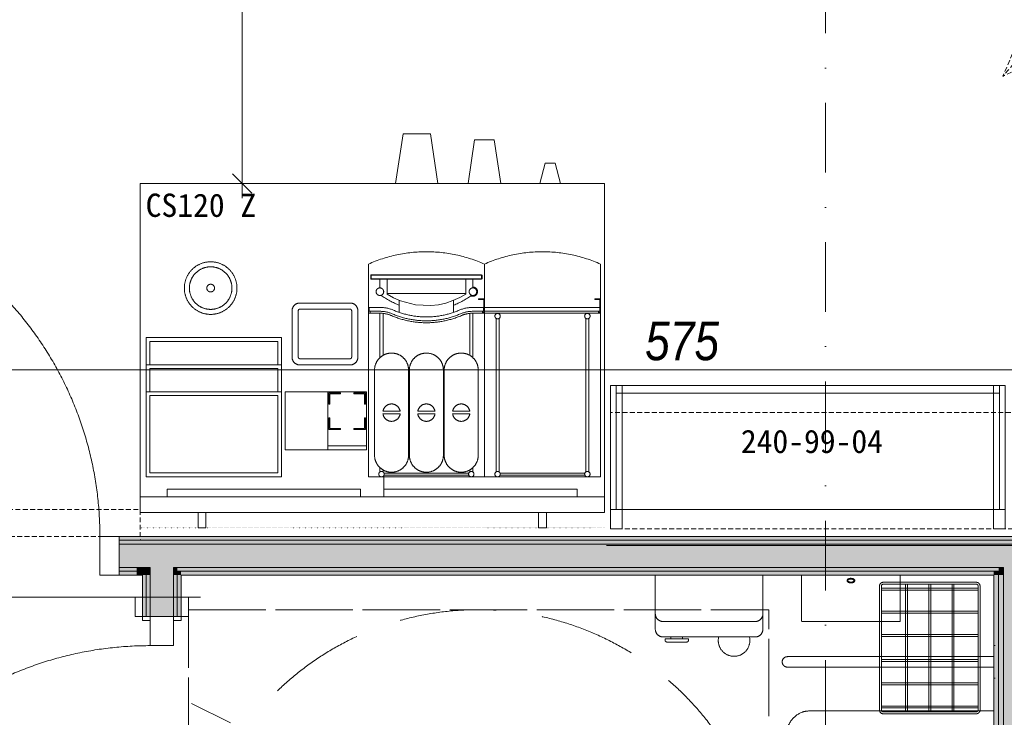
# Model space of a CAD drawing. Header units: millimetres. Extents: x -19278 to 18011, y -32369 to 41467.
# Tile 8 of 64: x -12574 to -10029, y 5093 to 6896. Entities that reach past the tile are written whole.
import ezdxf
from ezdxf.xclip import XClip

# ---------------------------------------------------------------- set-up
doc = ezdxf.new("R2010")
doc.units = ezdxf.units.MM
doc.header["$MEASUREMENT"] = 0
doc.header["$XCLIPFRAME"] = 0
for name, pattern in [('ACAD_ISO07W100', [3, 0, -3]), ('DASHED', [19.05, 12.7, -6.35]), ('Krawędzie ukryte dłuższe', [225, 200, -25]), ('Kropki i Kreski', [360, 180, -90, 0, -90]), ('Przerywana', [370, 250, -120])]:
    doc.linetypes.add(name, pattern=pattern)
doc.layers.add('2D - Rysunki i Obrazki', color=7, linetype='Continuous')
doc.layers.add('PT.A.01_1_Ściany wewnętrzne', color=7, linetype='Continuous')
for name, color, linetype, lineweight, true_color in [('PT.A.01_1_! pow os niepelnosprawnej_Nr_pióra__161_Nr_pióra__14', 7, 'Continuous', 18, 0x6a6a6a), ('PT.A.01_1_0_Nr_pióra__70_Nr_pióra__3', 7, 'Continuous', 18, 0x00bfbf), ('PT.A.01_1_Drzwi ArchiCAD_Nr_pióra__23_Nr_pióra__24', 7, 'Continuous', 18, 0xff6600), ('PT.A.01_1_Drzwi ArchiCAD_Nr_pióra__3_Nr_pióra__24', 7, 'Continuous', 18, 0xff6600), ('PT.A.01_1_Wnętrze - umeblowanie_Nr_pióra__146_Nr_pióra__6', 7, 'Continuous', 18, 0x5eaeff), ('PT.A.01_1_Wnętrze - umeblowanie_Nr_pióra__162_Nr_pióra__16', 7, 'Continuous', 18, 0xaaaaaa), ('PT.A.01_1_Wnętrze - umeblowanie_Nr_pióra__205_Nr_pióra__2', 7, 'Continuous', 18, 0xe8e8e8)]:
    doc.layers.add(name, color=color, linetype=linetype, lineweight=lineweight, true_color=true_color)
for name, color, linetype, lineweight in [('PT.A.01_1_Drzwi ArchiCAD_Nr_pióra__1_Nr_pióra__7', 7, 'Continuous', 18), ('PT.A.01_1_Drzwi ArchiCAD_Nr_pióra__41_Nr_pióra__7', 7, 'Continuous', 18), ('PT.A.01_1_MEBLE PKN_Nr_pióra__7_Nr_pióra__7', 7, 'Continuous', 18), ('PT.A.01_1_Osie_Nr_pióra__101_Nr_pióra__252', 252, 'Continuous', 18), ('PT.A.01_1_Strefy_Nr_pióra__101_Nr_pióra__252', 252, 'Continuous', 18), ('PT.A.01_1_Strefy_Nr_pióra__6_Nr_pióra__5', 5, 'Continuous', 18), ('PT.A.01_1_Wnętrze - umeblowanie_Nr_pióra__101_Nr_pióra__252', 252, 'Continuous', 18), ('PT.A.01_1_Wnętrze - umeblowanie_Nr_pióra__1_Nr_pióra__7', 7, 'Continuous', 18), ('PT.A.01_1_Wnętrze - umeblowanie_Nr_pióra__6_Nr_pióra__5', 5, 'Continuous', 18), ('PT.A.01_1_Wymiarowanie_Nr_pióra__40_Nr_pióra__7', 7, 'Continuous', 18), ('PT.A.01_1_Ściany wewnętrzne_Nr_pióra__1_Nr_pióra__7', 7, 'Continuous', 18), ('PT.A.01_1_Ściany wewnętrzne_Nr_pióra__41_Nr_pióra__7', 7, 'Continuous', 18)]:
    doc.layers.add(name, color=color, linetype=linetype, lineweight=lineweight)
doc.styles.add('GENERATED_STYLE_1', font='txt')
doc.styles.add('GENERATED_STYLE_6', font='txt')
doc.linetypes.add('Zygzak MAŁY', pattern='A,0,[1,PT.A.011.Shx,S=0.873016,R=0,X=0,Y=-2.75e-05],-110,0', length=110)

# ---------------------------------------------------------------- blocks, each defined once
blk = doc.blocks.new('Rysunek_1_1', base_point=(2114.4, 3072.6))
at = {"layer": 'PT.A.01_1_Ściany wewnętrzne', "linetype": 'Continuous', "lineweight": 0, "true_color": 0xffffff}
for points in [[(-12316.4, 5550.5), (-12271.4, 5550.5), (-12271.4, 5560.5), (-12316.4, 5560.5)], [(-12316.4, 5540.5), (-12271.4, 5540.5), (-12271.4, 5550.5), (-12316.4, 5550.5)], [(-7998.9, 5560.5), (-12271.4, 5560.5), (-12271.4, 5550.5), (-8008.4, 5550.5), (-7998.9, 5554.8)], [(-8011.4, 5550.5), (-12271.4, 5550.5), (-12271.4, 5540.5), (-8030.4, 5540.5), (-8011.4, 5549.2)], [(-12316.4, 5480.5), (-12271.4, 5480.5), (-12271.4, 5540.5), (-12316.4, 5540.5)], [(-12236.4, 5540.5), (-12271.4, 5540.5), (-12271.4, 5480.5), (-12236.4, 5480.5)], [(-12176.4, 5540.5), (-12236.4, 5540.5), (-12236.4, 5480.5), (-12176.4, 5480.5)], [(-10031.4, 5540.5), (-12176.4, 5540.5), (-12176.4, 5480.5), (-10031.4, 5480.5)], [(-9881.4, 5540.5), (-10031.4, 5540.5), (-10031.4, 5480.5), (-9881.4, 5480.5)], [(-12316.4, 5470.5), (-12271.4, 5470.5), (-12271.4, 5480.5), (-12316.4, 5480.5)], [(-12246.4, 5480.5), (-12271.4, 5480.5), (-12271.4, 5470.5), (-12246.4, 5470.5)], [(-12236.4, 5480.5), (-12246.4, 5480.5), (-12246.4, 5470.5), (-12236.4, 5470.5)], [(-12176.4, 5480.5), (-12236.4, 5480.5), (-12236.4, 5470.5), (-12176.4, 5470.5)], [(-12166.4, 5480.5), (-12176.4, 5480.5), (-12176.4, 5470.5), (-12166.4, 5470.5)], [(-10043.9, 5480.5), (-12166.4, 5480.5), (-12166.4, 5470.5), (-10043.9, 5470.5)], [(-10031.4, 5480.5), (-10043.9, 5480.5), (-10043.9, 5470.5), (-10031.4, 5470.5)], [(-9881.4, 5480.5), (-10031.4, 5480.5), (-10031.4, 5470.5), (-9881.4, 5470.5)], [(-12316.4, 5470.5), (-12316.4, 5460.5), (-12271.4, 5460.5), (-12271.4, 5470.5)], [(-12256.4, 5470.5), (-12271.4, 5470.5), (-12271.4, 5460.5), (-12256.4, 5460.5)], [(-12246.4, 5470.5), (-12256.4, 5470.5), (-12256.4, 5460.5), (-12246.4, 5460.5)], [(-12256.4, 5460.5), (-12256.4, 5353.1), (-12246.4, 5353.1), (-12246.4, 5460.5)], [(-12236.4, 5470.5), (-12246.4, 5470.5), (-12246.4, 5460.5), (-12236.4, 5460.5)], [(-12246.4, 5353.1), (-12236.4, 5353.1), (-12236.4, 5460.5), (-12246.4, 5460.5)], [(-12176.4, 5470.5), (-12236.4, 5470.5), (-12236.4, 5460.5), (-12176.4, 5460.5)], [(-12236.4, 5353.1), (-12176.4, 5353.1), (-12176.4, 5460.5), (-12236.4, 5460.5)], [(-12166.4, 5470.5), (-12176.4, 5470.5), (-12176.4, 5460.5), (-12166.4, 5460.5)], [(-12176.4, 5460.5), (-12176.4, 5353.1), (-12166.4, 5353.1), (-12166.4, 5460.5)], [(-12156.4, 5470.5), (-12166.4, 5470.5), (-12166.4, 5460.5), (-12156.4, 5460.5)], [(-12166.4, 5353.1), (-12156.4, 5353.1), (-12156.4, 5460.5), (-12166.4, 5460.5)], [(-10056.4, 5470.5), (-12156.4, 5470.5), (-12156.4, 5460.5), (-10056.4, 5460.5)], [(-10043.9, 5470.5), (-10056.4, 5470.5), (-10056.4, 5460.5), (-10043.9, 5460.5)], [(-10056.4, 5460.5), (-10056.4, 3029.5), (-10043.9, 3029.5), (-10043.9, 5460.5)], [(-10031.4, 5470.5), (-10043.9, 5470.5), (-10043.9, 5460.5), (-10031.4, 5460.5)], [(-10043.9, 5460.5), (-10043.9, 3029.5), (-10031.4, 3029.5), (-10031.4, 5460.5)], [(-9881.4, 5470.5), (-10031.4, 5470.5), (-10031.4, 5460.5), (-9881.4, 5460.5)], [(-9881.4, 3029.5), (-9881.4, 5460.5), (-10031.4, 5460.5), (-10031.4, 3029.5)]]:
    blk.add_hatch(color=7, dxfattribs=at).paths.add_polyline_path(points)
at = {"layer": 'PT.A.01_1_! pow os niepelnosprawnej_Nr_pióra__161_Nr_pióra__14', "linetype": 'Krawędzie ukryte dłuższe', "flags": 128}
blk.add_lwpolyline([(-12137.4, 5371.1), (-10637.4, 5371.1), (-10637.4, 3871.1), (-12137.4, 3871.1)], close=True, dxfattribs=at)
at = {"layer": 'PT.A.01_1_! pow os niepelnosprawnej_Nr_pióra__161_Nr_pióra__14', "linetype": 'Przerywana'}
blk.add_circle((-11387.4, 4621.1), 750, dxfattribs=at)
at = {"layer": 'PT.A.01_1_0_Nr_pióra__70_Nr_pióra__3', "linetype": 'Continuous'}
for p, q in [((-12156.4, 5403.1), (-12656.4, 5403.1)), ((-12106.4, 5403.1), (-12156.4, 5403.1))]:
    blk.add_line(p, q, dxfattribs=at)
at = {"layer": 'PT.A.01_1_Drzwi ArchiCAD_Nr_pióra__1_Nr_pióra__7', "linetype": 'Continuous'}
for p, q in [((-12316.4, 5560.5), (-12316.4, 5550.5)), ((-12316.4, 5550.5), (-12316.4, 5540.5)), ((-12316.4, 5480.5), (-12316.4, 5470.5)), ((-12316.4, 5470.5), (-12316.4, 5460.5)), ((-12256.4, 5353.1), (-12256.4, 5403.1)), ((-12156.4, 5353.1), (-12156.4, 5403.1)), ((-12256.4, 5353.1), (-12246.4, 5353.1)), ((-12246.4, 5353.1), (-12236.4, 5353.1)), ((-12176.4, 5353.1), (-12166.4, 5353.1)), ((-12166.4, 5353.1), (-12156.4, 5353.1))]:
    blk.add_line(p, q, dxfattribs=at)
at = {"layer": 'PT.A.01_1_Drzwi ArchiCAD_Nr_pióra__23_Nr_pióra__24', "linetype": 'Continuous'}
for p, q in [((-12366.4, 5460.5), (-12366.4, 5560.5)), ((-12366.4, 5560.5), (-12316.4, 5560.5)), ((-12316.4, 5560.5), (-12316.4, 5460.5)), ((-12316.4, 5460.5), (-12366.4, 5460.5)), ((-12236.4, 5278.1), (-12236.4, 5353.1)), ((-12236.4, 5353.1), (-12176.4, 5353.1)), ((-12176.4, 5353.1), (-12176.4, 5278.1)), ((-12176.4, 5278.1), (-12236.4, 5278.1))]:
    blk.add_line(p, q, dxfattribs=at)
at = {"layer": 'PT.A.01_1_Drzwi ArchiCAD_Nr_pióra__3_Nr_pióra__24', "linetype": 'Continuous'}
for p, q in [((-12256.4, 5403.1), (-12275.4, 5403.1)), ((-12275.4, 5403.1), (-12275.4, 5353.1)), ((-12256.4, 5353.1), (-12256.4, 5403.1)), ((-12137.4, 5403.1), (-12156.4, 5403.1)), ((-12156.4, 5403.1), (-12156.4, 5353.1)), ((-12137.4, 5353.1), (-12137.4, 5403.1)), ((-12275.4, 5353.1), (-12256.4, 5353.1)), ((-12236.4, 5353.1), (-12256.4, 5353.1)), ((-12256.4, 5353.1), (-12256.4, 5343.1)), ((-12236.4, 5343.1), (-12236.4, 5353.1)), ((-12156.4, 5353.1), (-12176.4, 5353.1)), ((-12176.4, 5353.1), (-12176.4, 5343.1)), ((-12156.4, 5343.1), (-12156.4, 5353.1)), ((-12156.4, 5353.1), (-12137.4, 5353.1)), ((-12256.4, 5343.1), (-12236.4, 5343.1)), ((-12176.4, 5343.1), (-12156.4, 5343.1))]:
    blk.add_line(p, q, dxfattribs=at)
for centre, start, end in [((-13266.4, 5560.5), 0, 90), ((-12236.4, 4378.1), 90, 180)]:
    blk.add_arc(centre, 900, start, end, dxfattribs=at)
at = {"layer": 'PT.A.01_1_Drzwi ArchiCAD_Nr_pióra__41_Nr_pióra__7', "linetype": 'Continuous'}
for p, q in [((-12316.4, 5540.5), (-12316.4, 5480.5)), ((-12236.4, 5353.1), (-12176.4, 5353.1))]:
    blk.add_line(p, q, dxfattribs=at)
at = {"layer": 'PT.A.01_1_Osie_Nr_pióra__101_Nr_pióra__252', "linetype": 'Kropki i Kreski'}
blk.add_line((-10491.4, 379.6), (-10491.4, 13044.6), dxfattribs=at)
at = {"layer": 'PT.A.01_1_Strefy_Nr_pióra__101_Nr_pióra__252', "linetype": 'Continuous', "flags": 128}
blk.add_lwpolyline([(-10860.5, 5295.5), (-10890.5, 5295.5), (-10890.5, 5300.5), (-10860.5, 5300.5)], close=True, dxfattribs=at)
at = {"layer": 'PT.A.01_1_Strefy_Nr_pióra__6_Nr_pióra__5', "linetype": 'Continuous'}
for p, q in [((-10056.4, 5278.4), (-10053, 5278.4)), ((-10056.4, 5278.4), (-10056.4, 5193.9)), ((-10056.4, 5249.7), (-10589.6, 5249.7)), ((-10056.4, 5222.6), (-10589.6, 5222.6)), ((-10056.4, 5193.9), (-10053, 5193.9))]:
    blk.add_line(p, q, dxfattribs=at)
blk.add_arc((-10589.6, 5236.1), 13.5, 90, 270, dxfattribs=at)
at = {"layer": 'PT.A.01_1_Wnętrze - umeblowanie_Nr_pióra__101_Nr_pióra__252', "linetype": 'ACAD_ISO07W100'}
blk.add_line((-11062.6, 5582.5), (-12262.6, 5582.5), dxfattribs=at)
blk.add_line((-11062.6, 5582.5), (-12262.6, 5582.5), dxfattribs=at)
at = {"layer": 'PT.A.01_1_Wnętrze - umeblowanie_Nr_pióra__101_Nr_pióra__252', "linetype": 'Continuous'}
for p, q in [((-12261.4, 5582.5), (-12261.9, 5582.5)), ((-12261.4, 5582.5), (-12261.9, 5582.5)), ((-12261.4, 5552.5), (-12261.9, 5552.5)), ((-12261.4, 5552.5), (-12261.9, 5552.5)), ((-10931, 5460.5), (-10931, 5320.5)), ((-10653, 5460.5), (-10653, 5320.5)), ((-10673, 5340.5), (-10911, 5340.5)), ((-10911, 5300.5), (-10673, 5300.5))]:
    blk.add_line(p, q, dxfattribs=at)
at = {"layer": 'PT.A.01_1_Wnętrze - umeblowanie_Nr_pióra__101_Nr_pióra__252', "linetype": 'DASHED', "flags": 128}
blk.add_lwpolyline([(-9992.8, 6844.1), (-10032.9, 6750), (-9941, 6795)], dxfattribs=at)
at = {"layer": 'PT.A.01_1_Wnętrze - umeblowanie_Nr_pióra__101_Nr_pióra__252', "linetype": 'Continuous', "flags": 128}
for points in [[(-10298, 5460.5), (-10553, 5460.5), (-10553, 5342.5, 0.414214), (-10551, 5340.5), (-10300, 5340.5, 0.414214), (-10298, 5342.5)], [(-10091.8, 5111.9), (-10091.8, 5431.9, 0.414214), (-10101.8, 5441.9), (-10341.8, 5441.9, 0.414214), (-10351.8, 5431.9), (-10351.8, 5111.9, 0.414214), (-10341.8, 5101.9), (-10101.8, 5101.9, 0.414214)], [(-10096.8, 5111.9), (-10096.8, 5431.9, 0.414214), (-10101.8, 5436.9), (-10341.8, 5436.9, 0.414214), (-10346.8, 5431.9), (-10346.8, 5111.9, 0.414214), (-10341.8, 5106.9), (-10101.8, 5106.9, 0.414214)]]:
    blk.add_lwpolyline(points, format="xyb", close=True, dxfattribs=at)
for points in [[(-10430.7, 5443.3), (-10431, 5443.4), (-10431.3, 5443.5), (-10431.5, 5443.7), (-10431.8, 5443.8), (-10432, 5444), (-10432.2, 5444.2), (-10432.4, 5444.3), (-10432.6, 5444.5), (-10432.7, 5444.7), (-10432.9, 5444.8), (-10433, 5445), (-10433.1, 5445.1), (-10433.2, 5445.3), (-10433.3, 5445.4), (-10433.4, 5445.6), (-10433.4, 5445.7), (-10433.4, 5445.8), (-10433.5, 5446), (-10433.5, 5446.1), (-10433.5, 5446.2), (-10433.5, 5446.3), (-10433.5, 5446.5), (-10433.4, 5446.6), (-10433.4, 5446.7), (-10433.4, 5446.9), (-10433.3, 5447), (-10433.2, 5447.1), (-10433.1, 5447.3), (-10433, 5447.5), (-10432.9, 5447.6), (-10432.7, 5447.8), (-10432.6, 5447.9), (-10432.4, 5448.1), (-10432.2, 5448.3), (-10432, 5448.4), (-10431.8, 5448.6), (-10431.5, 5448.7), (-10431.3, 5448.9), (-10431, 5449), (-10430.7, 5449.2)], [(-10430.7, 5449.2), (-10430.4, 5449.3), (-10430, 5449.4), (-10429.7, 5449.6), (-10429.4, 5449.7), (-10429, 5449.8), (-10428.6, 5449.9), (-10428.3, 5449.9), (-10427.9, 5450), (-10427.5, 5450.1), (-10427.1, 5450.1), (-10426.7, 5450.2), (-10426.3, 5450.2), (-10425.9, 5450.2), (-10425.5, 5450.2), (-10425.1, 5450.2), (-10424.7, 5450.2), (-10424.3, 5450.2), (-10423.9, 5450.1), (-10423.5, 5450.1), (-10423.1, 5450), (-10422.7, 5449.9), (-10422.3, 5449.9), (-10422, 5449.8), (-10421.6, 5449.7), (-10421.2, 5449.6), (-10420.9, 5449.4), (-10420.6, 5449.3), (-10420.3, 5449.2)], [(-10420.3, 5449.2), (-10420, 5449), (-10419.7, 5448.9), (-10419.4, 5448.7), (-10419.2, 5448.6), (-10419, 5448.4), (-10418.7, 5448.3), (-10418.5, 5448.1), (-10418.4, 5447.9), (-10418.2, 5447.8), (-10418.1, 5447.6), (-10417.9, 5447.5), (-10417.8, 5447.3), (-10417.7, 5447.1), (-10417.7, 5447), (-10417.6, 5446.9), (-10417.6, 5446.7), (-10417.5, 5446.6), (-10417.5, 5446.5), (-10417.5, 5446.3), (-10417.5, 5446.2)], [(-10417.5, 5446.2), (-10417.5, 5446.1), (-10417.5, 5446), (-10417.5, 5445.8), (-10417.6, 5445.7), (-10417.6, 5445.6), (-10417.7, 5445.4), (-10417.7, 5445.3), (-10417.8, 5445.1), (-10417.9, 5445), (-10418.1, 5444.8), (-10418.2, 5444.7), (-10418.4, 5444.5), (-10418.5, 5444.3), (-10418.7, 5444.2), (-10419, 5444), (-10419.2, 5443.8), (-10419.4, 5443.7), (-10419.7, 5443.5), (-10420, 5443.4), (-10420.3, 5443.3)], [(-10420.3, 5443.3), (-10420.6, 5443.1), (-10420.9, 5443), (-10421.2, 5442.9), (-10421.6, 5442.8), (-10422, 5442.7), (-10422.3, 5442.6), (-10422.7, 5442.5), (-10423.1, 5442.4), (-10423.5, 5442.4), (-10423.9, 5442.3), (-10424.3, 5442.3), (-10424.7, 5442.2), (-10425.1, 5442.2), (-10425.5, 5442.2), (-10425.9, 5442.2), (-10426.3, 5442.2), (-10426.7, 5442.3), (-10427.1, 5442.3), (-10427.5, 5442.4), (-10427.9, 5442.4), (-10428.3, 5442.5), (-10428.6, 5442.6), (-10429, 5442.7), (-10429.4, 5442.8), (-10429.7, 5442.9), (-10430, 5443), (-10430.4, 5443.1), (-10430.7, 5443.3)]]:
    blk.add_lwpolyline(points, dxfattribs=at)
for points in [[(-10096.8, 5426.9), (-10096.8, 5421.9), (-10346.8, 5421.9), (-10346.8, 5426.9)], [(-10279.3, 5106.9), (-10279.3, 5436.9), (-10284.3, 5436.9), (-10284.3, 5106.9)], [(-10219.3, 5106.9), (-10219.3, 5436.9), (-10224.3, 5436.9), (-10224.3, 5106.9)], [(-10159.3, 5106.9), (-10159.3, 5436.9), (-10164.3, 5436.9), (-10164.3, 5106.9)], [(-10096.8, 5366.9), (-10096.8, 5361.9), (-10346.8, 5361.9), (-10346.8, 5366.9)], [(-10096.8, 5306.9), (-10096.8, 5301.9), (-10346.8, 5301.9), (-10346.8, 5306.9)], [(-10096.8, 5236.9), (-10096.8, 5241.9), (-10346.8, 5241.9), (-10346.8, 5236.9)], [(-10096.8, 5176.9), (-10096.8, 5181.9), (-10346.8, 5181.9), (-10346.8, 5176.9)], [(-10096.8, 5116.9), (-10096.8, 5121.9), (-10346.8, 5121.9), (-10346.8, 5116.9)]]:
    blk.add_lwpolyline(points, close=True, dxfattribs=at)
for points in [[(-10875.5, 5295.5), (-10905.5, 5295.5), (-10905.5, 5291.5, 0.414214), (-10901.5, 5287.5), (-10875.5, 5287.5)], [(-10875.5, 5295.5), (-10845.5, 5295.5), (-10845.5, 5291.5, -0.414214), (-10849.5, 5287.5), (-10875.5, 5287.5)]]:
    blk.add_lwpolyline(points, format="xyb", dxfattribs=at)
at = {"layer": 'PT.A.01_1_Wnętrze - umeblowanie_Nr_pióra__101_Nr_pióra__252', "linetype": 'DASHED'}
blk.add_arc((-9352.9, 6175.8), 890, 40.1759, 139.8241, dxfattribs=at)
at = {"layer": 'PT.A.01_1_Wnętrze - umeblowanie_Nr_pióra__101_Nr_pióra__252', "linetype": 'Continuous'}
for centre, radius, start, end in [((-10911, 5360.5), 20, 180, 270), ((-10673, 5360.5), 20, 270, 360), ((-10911, 5320.5), 20, 180, 270), ((-10673, 5320.5), 20, 270, 360), ((-10727.5, 5291.3), 40.8, 166.9264, 13.0736)]:
    blk.add_arc(centre, radius, start, end, dxfattribs=at)
blk.add_ellipse((-10425.5, 5446.2), major_axis=(10, 0), ratio=0.6, dxfattribs=at)
at = {"layer": 'PT.A.01_1_Wnętrze - umeblowanie_Nr_pióra__146_Nr_pióra__6', "linetype": 'Continuous'}
for p, q in [((-11653.4, 6472.5), (-11517.4, 6472.5)), ((-11585.4, 6472.5), (-11585.9, 6472.5)), ((-11585.4, 6472.5), (-11585.9, 6472.5)), ((-11369.6, 6472.5), (-11370.1, 6472.5)), ((-11369.6, 6472.5), (-11370.1, 6472.5)), ((-11672.6, 6137.5), (-11672.6, 6264.5)), ((-11372.6, 6264.5), (-11372.6, 6137.5)), ((-11372.6, 6137.5), (-11372.6, 6264.5)), ((-11372.6, 6264.5), (-11372.6, 6137.5)), ((-11072.6, 6264.5), (-11072.6, 6137.5)), ((-11072.6, 6264.5), (-11072.6, 6137.5)), ((-11062.6, 6279.4), (-11063.1, 6279.4)), ((-11062.6, 6279.4), (-11063.1, 6279.4)), ((-11666.6, 6235.7), (-11665.1, 6237.2)), ((-11666.6, 6235.7), (-11665.1, 6237.2)), ((-11665.1, 6235.7), (-11666.6, 6235.7)), ((-11666.6, 6235.7), (-11666.6, 6226.7)), ((-11665.1, 6235.7), (-11666.6, 6235.7)), ((-11665.1, 6237.2), (-11665.1, 6235.7)), ((-11380.1, 6237.2), (-11665.1, 6237.2)), ((-11665.1, 6237.2), (-11665.1, 6235.7)), ((-11665.1, 6235.7), (-11380.1, 6235.7)), ((-11665.1, 6226.7), (-11665.1, 6235.7)), ((-11665.1, 6235.7), (-11380.1, 6235.7)), ((-11665.1, 6226.7), (-11665.1, 6235.7)), ((-11380.1, 6235.7), (-11380.1, 6237.2)), ((-11380.1, 6237.2), (-11378.6, 6235.7)), ((-11380.1, 6235.7), (-11380.1, 6237.2)), ((-11380.1, 6237.2), (-11378.6, 6235.7)), ((-11378.6, 6235.7), (-11380.1, 6235.7)), ((-11380.1, 6235.7), (-11380.1, 6226.7)), ((-11378.6, 6235.7), (-11380.1, 6235.7)), ((-11380.1, 6235.7), (-11380.1, 6226.7)), ((-11378.6, 6226.7), (-11378.6, 6235.7)), ((-11666.6, 6226.7), (-11665.1, 6226.7)), ((-11665.1, 6225.2), (-11666.6, 6226.7)), ((-11666.6, 6226.7), (-11665.1, 6226.7)), ((-11665.1, 6225.2), (-11666.6, 6226.7)), ((-11665.1, 6226.7), (-11665.1, 6225.2)), ((-11380.1, 6226.7), (-11665.1, 6226.7)), ((-11665.1, 6226.7), (-11665.1, 6225.2)), ((-11380.1, 6226.7), (-11665.1, 6226.7)), ((-11665.1, 6225.2), (-11380.1, 6225.2)), ((-11642.6, 6203), (-11642.6, 6225.2)), ((-11624, 6188.2), (-11624, 6225.2)), ((-11421.1, 6225.2), (-11421.1, 6188.2)), ((-11421.1, 6225.2), (-11421.1, 6188.2)), ((-11402.6, 6225.2), (-11402.6, 6203)), ((-11380.1, 6226.7), (-11378.6, 6226.7)), ((-11380.1, 6225.2), (-11380.1, 6226.7)), ((-11378.6, 6226.7), (-11380.1, 6225.2)), ((-11380.1, 6226.7), (-11378.6, 6226.7)), ((-11380.1, 6225.2), (-11380.1, 6226.7)), ((-11378.6, 6226.7), (-11380.1, 6225.2)), ((-11421.1, 6188.2), (-11624, 6188.2)), ((-11624, 6188.2), (-11624, 6187.1)), ((-11624, 6188.2), (-11624, 6187.1)), ((-11421.1, 6187.1), (-11421.1, 6188.2)), ((-11421.1, 6187.1), (-11421.1, 6188.2)), ((-11592.6, 6139.6), (-11592.6, 6170.7)), ((-11452.6, 6170.7), (-11452.6, 6139.6)), ((-11383.1, 6174.5), (-11387.7, 6174.5)), ((-11387.7, 6174.5), (-11387.7, 6173)), ((-11383.1, 6174.5), (-11387.7, 6174.5)), ((-11387.7, 6174.5), (-11387.7, 6173)), ((-11387.7, 6173), (-11383.1, 6173)), ((-11387.7, 6173), (-11383.1, 6173)), ((-11383.1, 6174.5), (-11383.1, 6173)), ((-11383.1, 6174.5), (-11381.3, 6174.5)), ((-11383.1, 6174.5), (-11383.1, 6173)), ((-11383.1, 6174.5), (-11381.3, 6174.5)), ((-11381.3, 6173), (-11383.1, 6173)), ((-11381.3, 6173), (-11383.1, 6173)), ((-11381.3, 6173), (-11381.3, 6174.5)), ((-11381.3, 6174.5), (-11375.7, 6174.5)), ((-11381.3, 6173), (-11381.3, 6174.5)), ((-11381.3, 6174.5), (-11375.7, 6174.5)), ((-11375.7, 6173), (-11381.3, 6173)), ((-11375.7, 6173), (-11381.3, 6173)), ((-11374.2, 6140.5), (-11374.2, 6171.5)), ((-11374.2, 6140.5), (-11374.2, 6171.5)), ((-11372.7, 6171.5), (-11372.7, 6140.5)), ((-11372.7, 6171.5), (-11372.7, 6140.5)), ((-11083.1, 6174.5), (-11087.7, 6174.5)), ((-11087.7, 6174.5), (-11087.7, 6173)), ((-11083.1, 6174.5), (-11087.7, 6174.5)), ((-11087.7, 6174.5), (-11087.7, 6173)), ((-11087.7, 6173), (-11083.1, 6173)), ((-11087.7, 6173), (-11083.1, 6173)), ((-11083.1, 6174.5), (-11083.1, 6173)), ((-11083.1, 6174.5), (-11081.3, 6174.5)), ((-11083.1, 6174.5), (-11083.1, 6173)), ((-11083.1, 6174.5), (-11081.3, 6174.5)), ((-11081.3, 6173), (-11083.1, 6173)), ((-11081.3, 6173), (-11083.1, 6173)), ((-11081.3, 6173), (-11081.3, 6174.5)), ((-11081.3, 6174.5), (-11075.7, 6174.5)), ((-11081.3, 6173), (-11081.3, 6174.5)), ((-11081.3, 6174.5), (-11075.7, 6174.5)), ((-11075.7, 6173), (-11081.3, 6173)), ((-11075.7, 6173), (-11081.3, 6173)), ((-11074.2, 6140.5), (-11074.2, 6171.5)), ((-11074.2, 6140.5), (-11074.2, 6171.5)), ((-11072.7, 6171.5), (-11072.7, 6140.5)), ((-11072.7, 6171.5), (-11072.7, 6140.5)), ((-11672.6, 6137.5), (-11642.6, 6137.5)), ((-11672.6, 5714.5), (-11672.6, 6137.5)), ((-11672.6, 6137.5), (-11642.6, 6137.5)), ((-11672.6, 5714.5), (-11672.6, 6137.5)), ((-11670.6, 6152.5), (-11642.6, 6152.5)), ((-11670.6, 6142.5), (-11670.6, 6152.5)), ((-11670.6, 6152.5), (-11642.6, 6152.5)), ((-11670.6, 6142.5), (-11670.6, 6152.5)), ((-11642.6, 6142.5), (-11670.6, 6142.5)), ((-11642.6, 6142.5), (-11670.6, 6142.5)), ((-11667.6, 6137.5), (-11667.6, 6142.5)), ((-11667.6, 6137.5), (-11667.6, 6142.5)), ((-11642.6, 6022.7), (-11642.6, 6137.5)), ((-11642.6, 6022.7), (-11642.6, 6137.5)), ((-11634.6, 6137.1), (-11634.6, 6028.6)), ((-11634.6, 6137.1), (-11634.6, 6028.6)), ((-11410.6, 6028.6), (-11410.6, 6137.1)), ((-11410.6, 6028.6), (-11410.6, 6137.1)), ((-11402.6, 6152.5), (-11374.6, 6152.5)), ((-11402.6, 6152.5), (-11374.6, 6152.5)), ((-11374.6, 6142.5), (-11402.6, 6142.5)), ((-11374.6, 6142.5), (-11402.6, 6142.5)), ((-11402.6, 6137.5), (-11372.6, 6137.5)), ((-11402.6, 6137.5), (-11402.6, 6022.7)), ((-11402.6, 6137.5), (-11372.6, 6137.5)), ((-11402.6, 6137.5), (-11402.6, 6022.7)), ((-11377.6, 6142.5), (-11377.6, 6137.5)), ((-11377.6, 6142.5), (-11377.6, 6137.5)), ((-11377.6, 6139), (-11375.7, 6139)), ((-11377.6, 6139), (-11375.7, 6139)), ((-11374.6, 6152.5), (-11374.6, 6142.5)), ((-11374.6, 6152.5), (-11374.6, 6142.5)), ((-11372.7, 6137.5), (-11072.6, 6137.5)), ((-11372.7, 6137.5), (-11072.6, 6137.5)), ((-11372.6, 6137.5), (-11372.6, 5714.5)), ((-11372.6, 5714.5), (-11372.6, 6137.5)), ((-11372.6, 6137.5), (-11372.6, 5714.5)), ((-11372.6, 5714.5), (-11372.6, 6137.5)), ((-11077.6, 6142.5), (-11077.6, 6137.5)), ((-11077.6, 6142.5), (-11077.6, 6137.5)), ((-11077.6, 6139), (-11075.7, 6139)), ((-11077.6, 6139), (-11075.7, 6139)), ((-11074.6, 6152.5), (-11074.6, 6142.5)), ((-11074.6, 6152.5), (-11074.6, 6142.5)), ((-11072.6, 6137.5), (-11072.6, 5714.5)), ((-11072.6, 6137.5), (-11072.6, 5714.5)), ((-11342.6, 5727.2), (-11342.6, 6124.3)), ((-11342.6, 5727.2), (-11342.6, 6124.3)), ((-11334.6, 6124.3), (-11334.6, 5727.2)), ((-11334.6, 6124.3), (-11334.6, 5727.2)), ((-11110.6, 5727.2), (-11110.6, 6124.3)), ((-11110.6, 5727.2), (-11110.6, 6124.3)), ((-11102.6, 6124.3), (-11102.6, 5727.2)), ((-11102.6, 6124.3), (-11102.6, 5727.2)), ((-11656.6, 5770.5), (-11656.6, 5990.5)), ((-11656.6, 5770.5), (-11656.6, 5990.5)), ((-11568.6, 5990.5), (-11568.6, 5770.5)), ((-11568.6, 5990.5), (-11568.6, 5770.5)), ((-11566.6, 5770.5), (-11566.6, 5990.5)), ((-11566.6, 5770.5), (-11566.6, 5990.5)), ((-11478.6, 5990.5), (-11478.6, 5770.5)), ((-11478.6, 5990.5), (-11478.6, 5770.5)), ((-11476.6, 5770.5), (-11476.6, 5990.5)), ((-11476.6, 5770.5), (-11476.6, 5990.5)), ((-11388.6, 5990.5), (-11388.6, 5770.5)), ((-11388.6, 5990.5), (-11388.6, 5770.5)), ((-11590.3, 5884), (-11634.8, 5884)), ((-11590.3, 5884), (-11634.8, 5884)), ((-11500.3, 5884), (-11544.8, 5884)), ((-11500.3, 5884), (-11544.8, 5884)), ((-11410.3, 5884), (-11454.8, 5884)), ((-11410.3, 5884), (-11454.8, 5884)), ((-11634.8, 5877), (-11590.3, 5877)), ((-11634.8, 5877), (-11590.3, 5877)), ((-11544.8, 5877), (-11500.3, 5877)), ((-11544.8, 5877), (-11500.3, 5877)), ((-11454.8, 5877), (-11410.3, 5877)), ((-11454.8, 5877), (-11410.3, 5877)), ((-11642.6, 5727.2), (-11642.6, 5738.3)), ((-11642.6, 5727.2), (-11642.6, 5738.3)), ((-11634.6, 5732.4), (-11634.6, 5727.2)), ((-11634.6, 5732.4), (-11634.6, 5727.2)), ((-11410.6, 5727.2), (-11410.6, 5732.4)), ((-11410.6, 5727.2), (-11410.6, 5732.4)), ((-11402.6, 5738.3), (-11402.6, 5727.2)), ((-11402.6, 5738.3), (-11402.6, 5727.2)), ((-11642.6, 5714.5), (-11672.6, 5714.5)), ((-11642.6, 5714.5), (-11672.6, 5714.5)), ((-11642.6, 5714.5), (-11642.6, 5715.7)), ((-11642.6, 5714.5), (-11642.6, 5715.7)), ((-11634.6, 5714.5), (-11642.6, 5714.5)), ((-11634.6, 5714.5), (-11642.6, 5714.5)), ((-11634.6, 5715.7), (-11634.6, 5714.5)), ((-11634.6, 5715.7), (-11634.6, 5714.5)), ((-11410.6, 5714.5), (-11634.6, 5714.5)), ((-11410.6, 5714.5), (-11634.6, 5714.5)), ((-11632.3, 5718.8), (-11632.3, 5665.8)), ((-11632.3, 5718.8), (-11632.3, 5665.8)), ((-11413.1, 5724), (-11632, 5724)), ((-11413.1, 5724), (-11632, 5724)), ((-11632, 5719), (-11413.1, 5719)), ((-11632, 5719), (-11413.1, 5719)), ((-11410.6, 5714.5), (-11410.6, 5715.7)), ((-11410.6, 5714.5), (-11410.6, 5715.7)), ((-11402.6, 5714.5), (-11410.6, 5714.5)), ((-11402.6, 5714.5), (-11410.6, 5714.5)), ((-11402.6, 5715.7), (-11402.6, 5714.5)), ((-11402.6, 5715.7), (-11402.6, 5714.5)), ((-11372.6, 5714.5), (-11402.6, 5714.5)), ((-11372.6, 5714.5), (-11402.6, 5714.5)), ((-11342.6, 5714.5), (-11372.6, 5714.5)), ((-11342.6, 5714.5), (-11372.6, 5714.5)), ((-11342.6, 5714.5), (-11342.6, 5715.7)), ((-11342.6, 5714.5), (-11342.6, 5715.7)), ((-11334.6, 5714.5), (-11342.6, 5714.5)), ((-11334.6, 5714.5), (-11342.6, 5714.5)), ((-11334.6, 5715.7), (-11334.6, 5714.5)), ((-11334.6, 5715.7), (-11334.6, 5714.5)), ((-11110.6, 5714.5), (-11334.6, 5714.5)), ((-11110.6, 5714.5), (-11334.6, 5714.5)), ((-11113.1, 5724), (-11332, 5724)), ((-11113.1, 5724), (-11332, 5724)), ((-11332, 5719), (-11113.1, 5719)), ((-11332, 5719), (-11113.1, 5719)), ((-11110.6, 5714.5), (-11110.6, 5715.7)), ((-11110.6, 5714.5), (-11110.6, 5715.7)), ((-11102.6, 5714.5), (-11110.6, 5714.5)), ((-11102.6, 5714.5), (-11110.6, 5714.5)), ((-11102.6, 5715.7), (-11102.6, 5714.5)), ((-11102.6, 5715.7), (-11102.6, 5714.5)), ((-11072.6, 5714.5), (-11102.6, 5714.5)), ((-11072.6, 5714.5), (-11102.6, 5714.5)), ((-11497.5, 5622.5), (-11347.5, 5622.5)), ((-11497.5, 5622.5), (-11347.5, 5622.5)), ((-11397.5, 5622.5), (-11247.5, 5622.5)), ((-11397.5, 5622.5), (-11247.5, 5622.5))]:
    blk.add_line(p, q, dxfattribs=at)
at = {"layer": 'PT.A.01_1_Wnętrze - umeblowanie_Nr_pióra__146_Nr_pióra__6', "linetype": 'Continuous', "flags": 128}
for points in [[(-11602.2, 6472.5), (-11583, 6601.1), (-11547.6, 6601.1), (-11512.2, 6601.1), (-11493, 6472.5)], [(-11414.9, 6472.5), (-11398, 6586.1), (-11372.5, 6586.1), (-11347.1, 6586.1), (-11330.2, 6472.5)], [(-11229.5, 6472.5), (-11215.7, 6525.3), (-11202.6, 6525.3), (-11189.5, 6525.3), (-11175.7, 6472.5)], [(-11421.1, 6187.1), (-11435.9, 6178.4), (-11453.9, 6170.1), (-11472.5, 6163.9), (-11491.4, 6159.6), (-11511, 6157.4), (-11551, 6159.2), (-11589.5, 6169.5), (-11607.5, 6177.5), (-11624, 6187.1)], [(-11374.6, 6152.5), (-11072.6, 6152.5)], [(-11374.6, 6152.5), (-11072.6, 6152.5)], [(-11374.6, 6142.5), (-11072.6, 6142.5)], [(-11374.6, 6142.5), (-11072.6, 6142.5)], [(-12236.9, 6004.5), (-12236.9, 6064.5), (-11906.9, 6064.5), (-11906.9, 6004.5)], [(-12236.9, 6004.5), (-12236.9, 6064.5), (-11906.9, 6064.5), (-11906.9, 6004.5)], [(-11896.9, 5994.5), (-11896.9, 6004.5), (-12246.9, 6004.5), (-12246.9, 5994.5)], [(-11896.9, 5994.5), (-11896.9, 6004.5), (-12246.9, 6004.5), (-12246.9, 5994.5)], [(-12236.9, 5994.5), (-11906.9, 5994.5)], [(-12236.9, 5934.5), (-12236.9, 5994.5)], [(-12236.9, 5994.5), (-11906.9, 5994.5)], [(-12236.9, 5934.5), (-12236.9, 5994.5)], [(-11906.9, 5994.5), (-11906.9, 5934.5)], [(-11906.9, 5994.5), (-11906.9, 5934.5)], [(-11896.9, 5924.5), (-11896.9, 5934.5), (-12246.9, 5934.5), (-12246.9, 5924.5)], [(-11896.9, 5924.5), (-11896.9, 5934.5), (-12246.9, 5934.5), (-12246.9, 5924.5)], [(-10026.9, 5580.5), (-10026.9, 5950.5), (-10056.9, 5950.5), (-10056.9, 5580.5), (-10026.9, 5580.5), (-10026.9, 5630.5), (-10056.9, 5630.5)], [(-11906.9, 5924.5), (-11906.9, 5724.5), (-12236.9, 5724.5), (-12236.9, 5924.5)], [(-12236.9, 5924.5), (-11906.9, 5924.5)], [(-11906.9, 5924.5), (-11906.9, 5724.5), (-12236.9, 5724.5), (-12236.9, 5924.5)], [(-12236.9, 5924.5), (-11906.9, 5924.5)], [(-11777.3, 5794.5), (-11677.3, 5794.5)], [(-11777.3, 5794.5), (-11677.3, 5794.5)], [(-11062.6, 5622.5), (-12262.6, 5622.5)], [(-11062.6, 5622.5), (-12262.6, 5622.5)]]:
    blk.add_lwpolyline(points, dxfattribs=at)
for points in [[(-12262.6, 5622.5), (-12262.6, 6472.5), (-11062.6, 6472.5), (-11062.6, 5622.5)], [(-11896.9, 5714.5), (-12246.9, 5714.5), (-12246.9, 6074.5), (-11896.9, 6074.5)], [(-11896.9, 5714.5), (-12246.9, 5714.5), (-12246.9, 6074.5), (-11896.9, 6074.5)], [(-11887.3, 5784.5), (-11777.3, 5784.5), (-11777.3, 5934.5), (-11887.3, 5934.5)], [(-11887.3, 5784.5), (-11777.3, 5784.5), (-11777.3, 5934.5), (-11887.3, 5934.5)], [(-11777.3, 5784.5), (-11677.3, 5784.5), (-11677.3, 5934.5), (-11777.3, 5934.5)], [(-11777.3, 5784.5), (-11677.3, 5784.5), (-11677.3, 5934.5), (-11777.3, 5934.5)], [(-11744.8, 5932), (-11774.8, 5932), (-11774.8, 5902), (-11772.3, 5902), (-11772.3, 5929.5), (-11744.8, 5929.5)], [(-11744.8, 5932), (-11774.8, 5932), (-11774.8, 5902), (-11772.3, 5902), (-11772.3, 5929.5), (-11744.8, 5929.5)], [(-11709.8, 5932), (-11679.8, 5932), (-11679.8, 5902), (-11682.3, 5902), (-11682.3, 5929.5), (-11709.8, 5929.5)], [(-11709.8, 5932), (-11679.8, 5932), (-11679.8, 5902), (-11682.3, 5902), (-11682.3, 5929.5), (-11709.8, 5929.5)], [(-11016.9, 5580.5), (-11016.9, 5950.5), (-11046.9, 5950.5), (-11046.9, 5580.5)], [(-10041.9, 5630.5), (-11031.9, 5630.5), (-11031.9, 5950.5), (-10041.9, 5950.5)], [(-10041.9, 5630.5), (-11031.9, 5630.5), (-11031.9, 5930.5), (-10041.9, 5930.5)], [(-11744.8, 5837), (-11774.8, 5837), (-11774.8, 5867), (-11772.3, 5867), (-11772.3, 5839.5), (-11744.8, 5839.5)], [(-11744.8, 5837), (-11774.8, 5837), (-11774.8, 5867), (-11772.3, 5867), (-11772.3, 5839.5), (-11744.8, 5839.5)], [(-11709.8, 5837), (-11679.8, 5837), (-11679.8, 5867), (-11682.3, 5867), (-11682.3, 5839.5), (-11709.8, 5839.5)], [(-11709.8, 5837), (-11679.8, 5837), (-11679.8, 5867), (-11682.3, 5867), (-11682.3, 5839.5), (-11709.8, 5839.5)], [(-11692.6, 5662.5), (-12192.6, 5662.5), (-12192.6, 5682.5), (-11692.6, 5682.5)], [(-11692.6, 5662.5), (-12192.6, 5662.5), (-12192.6, 5682.5), (-11692.6, 5682.5)], [(-11132.6, 5662.5), (-11632.6, 5662.5), (-11632.6, 5682.5), (-11132.6, 5682.5)], [(-11132.6, 5662.5), (-11632.6, 5662.5), (-11632.6, 5682.5), (-11132.6, 5682.5)], [(-11062.6, 5622.5), (-12262.6, 5622.5), (-12262.6, 5662.5), (-11062.6, 5662.5)], [(-11062.6, 5622.5), (-12262.6, 5622.5), (-12262.6, 5662.5), (-11062.6, 5662.5)], [(-11046.9, 5580.5), (-11016.9, 5580.5), (-11016.9, 5630.5), (-11046.9, 5630.5)], [(-12092.6, 5582.5), (-12112.6, 5582.5), (-12112.6, 5622.5), (-12092.6, 5622.5)], [(-12092.6, 5582.5), (-12112.6, 5582.5), (-12112.6, 5622.5), (-12092.6, 5622.5)], [(-11212.6, 5582.5), (-11232.6, 5582.5), (-11232.6, 5622.5), (-11212.6, 5622.5)], [(-11212.6, 5582.5), (-11232.6, 5582.5), (-11232.6, 5622.5), (-11212.6, 5622.5)]]:
    blk.add_lwpolyline(points, close=True, dxfattribs=at)
for points in [[(-11699.7, 6083.9), (-11699.7, 6023.9, -0.414214), (-11719.7, 6003.9), (-11849.7, 6003.9, -0.414214), (-11869.7, 6023.9), (-11869.7, 6143.9, -0.414215), (-11849.7, 6163.9), (-11719.7, 6163.9, -0.414217), (-11699.7, 6143.9, 0.000006)], [(-11699.7, 6083.9), (-11699.7, 6023.9, -0.414214), (-11719.7, 6003.9), (-11849.7, 6003.9, -0.414214), (-11869.7, 6023.9), (-11869.7, 6143.9, -0.414215), (-11849.7, 6163.9), (-11719.7, 6163.9, -0.414217), (-11699.7, 6143.9, 0.000006)], [(-11715.7, 6083.9), (-11715.7, 6023.9, -0.414214), (-11719.7, 6019.9), (-11849.7, 6019.9, -0.414214), (-11853.7, 6023.9), (-11853.7, 6143.9, -0.414214), (-11849.7, 6147.9), (-11719.7, 6147.9, -0.414217), (-11715.7, 6143.9, 0.000006)], [(-11715.7, 6083.9), (-11715.7, 6023.9, -0.414214), (-11719.7, 6019.9), (-11849.7, 6019.9, -0.414214), (-11853.7, 6023.9), (-11853.7, 6143.9, -0.414214), (-11849.7, 6147.9), (-11719.7, 6147.9, -0.414217), (-11715.7, 6143.9, 0.000006)]]:
    blk.add_lwpolyline(points, format="xyb", close=True, dxfattribs=at)
at = {"layer": 'PT.A.01_1_Wnętrze - umeblowanie_Nr_pióra__146_Nr_pióra__6', "linetype": 'Continuous'}
for centre, radius in [((-12080.1, 6202.5), 68), ((-12080.1, 6202.5), 55), ((-12080.1, 6202.5), 10), ((-11642.8, 6193.2), 9.8), ((-11402.3, 6193.2), 9.8), ((-11338.6, 6130), 7), ((-11338.6, 6130), 7), ((-11106.6, 6130), 7), ((-11106.6, 6130), 7)]:
    blk.add_circle(centre, radius, dxfattribs=at)
for centre, radius, start, end in [((-11522.6, 5928.9), 367.6, 65.9148, 114.0852), ((-11222.6, 5928.9), 367.6, 65.9148, 114.0852), ((-11522.6, 6342.9), 197.4, 233.64, 249.2283), ((-11522.6, 6342.9), 197.4, 290.7717, 306.36), ((-11402.3, 6193.2), 11.8, 244.3869, 91.2192), ((-11402.3, 6193.2), 11.8, 244.3869, 91.2192), ((-11402.3, 6193.2), 10.9, 246.7028, 91.3087), ((-11375.7, 6171.5), 3, 360, 90), ((-11375.7, 6171.5), 3, 360, 90), ((-11375.7, 6171.5), 1.5, 0, 90), ((-11375.7, 6171.5), 1.5, 0, 90), ((-11075.7, 6171.5), 3, 360, 90), ((-11075.7, 6171.5), 3, 360, 90), ((-11075.7, 6171.5), 1.5, 0, 90), ((-11075.7, 6171.5), 1.5, 0, 90), ((-11642.6, 6062.5), 90, 66.8311, 90), ((-11642.6, 6062.5), 90, 66.8311, 90), ((-11642.6, 6062.5), 80, 66.8311, 90), ((-11642.6, 6062.5), 80, 66.8311, 90), ((-11642.6, 6062.5), 75, 83.8768, 90), ((-11642.6, 6062.5), 75, 83.8768, 90), ((-11642.6, 6062.5), 75, 66.8311, 83.8768), ((-11642.6, 6062.5), 75, 66.8311, 83.8768), ((-11522.6, 6342.9), 225, 246.8311, 293.1689), ((-11522.6, 6342.9), 225, 246.8311, 293.1689), ((-11522.6, 6342.9), 215, 246.8311, 293.1689), ((-11522.6, 6342.9), 215, 246.8311, 293.1689), ((-11402.6, 6062.5), 90, 90, 113.1689), ((-11402.6, 6062.5), 90, 90, 113.1689), ((-11402.6, 6062.5), 80, 90, 113.1689), ((-11402.6, 6062.5), 80, 90, 113.1689), ((-11402.6, 6062.5), 75, 96.1232, 113.1689), ((-11402.6, 6062.5), 75, 96.1232, 113.1689), ((-11402.6, 6062.5), 75, 90, 96.1232), ((-11402.6, 6062.5), 75, 90, 96.1232), ((-11375.7, 6140.5), 3, 270, 360), ((-11375.7, 6140.5), 1.5, 270, 0), ((-11375.7, 6140.5), 3, 270, 360), ((-11375.7, 6140.5), 1.5, 270, 0), ((-11075.7, 6140.5), 3, 270, 360), ((-11075.7, 6140.5), 1.5, 270, 0), ((-11075.7, 6140.5), 3, 270, 360), ((-11075.7, 6140.5), 1.5, 270, 0), ((-11522.6, 6342.9), 230, 246.8311, 293.1689), ((-11522.6, 6342.9), 230, 246.8311, 293.1689), ((-11612.6, 5990.5), 44, 360, 180), ((-11612.6, 5990.5), 44, 360, 180), ((-11522.6, 5990.5), 44, 360, 180), ((-11522.6, 5990.5), 44, 360, 180), ((-11432.6, 5990.5), 44, 360, 180), ((-11432.6, 5990.5), 44, 360, 180), ((-11612.6, 5880.5), 22.5, 8.949, 171.051), ((-11612.6, 5880.5), 22.5, 8.949, 171.051), ((-11522.6, 5880.5), 22.5, 8.949, 171.051), ((-11522.6, 5880.5), 22.5, 8.949, 171.051), ((-11432.6, 5880.5), 22.5, 8.949, 171.051), ((-11432.6, 5880.5), 22.5, 8.949, 171.051), ((-11612.6, 5880.5), 22.5, 188.949, 351.051), ((-11612.6, 5880.5), 22.5, 188.949, 351.051), ((-11522.6, 5880.5), 22.5, 188.949, 351.051), ((-11522.6, 5880.5), 22.5, 188.949, 351.051), ((-11432.6, 5880.5), 22.5, 188.949, 351.051), ((-11432.6, 5880.5), 22.5, 188.949, 351.051), ((-11612.6, 5770.5), 44, 180, 360), ((-11612.6, 5770.5), 44, 180, 360), ((-11522.6, 5770.5), 44, 180, 360), ((-11522.6, 5770.5), 44, 180, 360), ((-11432.6, 5770.5), 44, 180, 360), ((-11432.6, 5770.5), 44, 180, 360), ((-11638.6, 5721.5), 7, 20.9248, 339.0752), ((-11638.6, 5721.5), 7, 20.9248, 339.0752), ((-11406.6, 5721.5), 7, 200.9248, 159.0752), ((-11406.6, 5721.5), 7, 200.9248, 159.0752), ((-11338.6, 5721.5), 7, 20.9248, 339.0752), ((-11338.6, 5721.5), 7, 20.9248, 339.0752), ((-11106.6, 5721.5), 7, 200.9248, 159.0752), ((-11106.6, 5721.5), 7, 200.9248, 159.0752), ((-11638.6, 5721.5), 7, 339.0752, 20.9248), ((-11638.6, 5721.5), 7, 339.0752, 20.9248), ((-11406.6, 5721.5), 7, 159.0752, 200.9248), ((-11406.6, 5721.5), 7, 159.0752, 200.9248), ((-11338.6, 5721.5), 7, 339.0752, 20.9248), ((-11338.6, 5721.5), 7, 339.0752, 20.9248), ((-11106.6, 5721.5), 7, 159.0752, 200.9248), ((-11106.6, 5721.5), 7, 159.0752, 200.9248)]:
    blk.add_arc(centre, radius, start, end, dxfattribs=at)
at = {"layer": 'PT.A.01_1_Wnętrze - umeblowanie_Nr_pióra__162_Nr_pióra__16', "linetype": 'DASHED', "flags": 128}
blk.add_lwpolyline([(-12262.6, 5560.5), (-13436.4, 5560.5), (-13436.4, 5630.5), (-12262.6, 5630.5)], close=True, dxfattribs=at)
at = {"layer": 'PT.A.01_1_Wnętrze - umeblowanie_Nr_pióra__1_Nr_pióra__7', "linetype": 'Zygzak MAŁY'}
blk.add_line((-11056.8, 5537.1), (-8011.4, 5537.1), dxfattribs=at)
at = {"layer": 'PT.A.01_1_Wnętrze - umeblowanie_Nr_pióra__1_Nr_pióra__7', "linetype": 'Continuous'}
blk.add_line((-12129.2, 5128.1), (-12029.2, 5078.1), dxfattribs=at)
at = {"layer": 'PT.A.01_1_Wnętrze - umeblowanie_Nr_pióra__205_Nr_pióra__2', "linetype": 'DASHED', "flags": 128}
blk.add_lwpolyline([(-7986.9, 5580.5), (-11046.9, 5580.5), (-11046.9, 5880.5), (-7986.9, 5880.5)], close=True, dxfattribs=at)
at = {"layer": 'PT.A.01_1_Wnętrze - umeblowanie_Nr_pióra__6_Nr_pióra__5', "linetype": 'Continuous'}
for p, q in [((-10533.4, 5109.2), (-10056.5, 5109.2)), ((-10056.5, 5109.2), (-10056.5, 4559.2))]:
    blk.add_line(p, q, dxfattribs=at)
blk.add_ellipse((-10533.4, 5036.2), major_axis=(0, 73), ratio=0.842831, start_param=0, end_param=2.147669, dxfattribs=at)
at = {"layer": 'PT.A.01_1_Wymiarowanie_Nr_pióra__40_Nr_pióra__7', "linetype": 'Continuous'}
for p, q in [((-11998.9, 6472.5), (-11998.9, 7803.1)), ((-12023.9, 6497.5), (-11973.9, 6447.5)), ((-11952, 6472.5), (-12045.8, 6472.5)), ((-11998.9, 6435), (-11998.9, 6472.5)), ((-7986.4, 5991.5), (-13736.4, 5991.5)), ((-7986.4, 5991.5), (-13736.4, 5991.5)), ((-7986.4, 5991.5), (-13736.4, 5991.5))]:
    blk.add_line(p, q, dxfattribs=at)
at = {"layer": 'PT.A.01_1_Ściany wewnętrzne_Nr_pióra__1_Nr_pióra__7', "linetype": 'Continuous'}
for p, q in [((-12316.4, 5560.5), (-12316.4, 5550.5)), ((-12271.4, 5550.5), (-12316.4, 5550.5)), ((-12316.4, 5550.5), (-12316.4, 5540.5)), ((-8011.4, 5550.5), (-12271.4, 5550.5)), ((-12316.4, 5480.5), (-12316.4, 5470.5)), ((-12316.4, 5470.5), (-12271.4, 5470.5)), ((-12316.4, 5470.5), (-12316.4, 5460.5)), ((-12271.4, 5470.5), (-12246.4, 5470.5)), ((-12246.4, 5470.5), (-12246.4, 5460.5)), ((-12246.4, 5460.5), (-12246.4, 5353.1)), ((-12166.4, 5460.5), (-12166.4, 5470.5)), ((-12166.4, 5470.5), (-10043.9, 5470.5)), ((-12166.4, 5353.1), (-12166.4, 5460.5)), ((-10043.9, 5470.5), (-10043.9, 5460.5)), ((-10043.9, 5460.5), (-10043.9, 3029.5)), ((-12256.4, 5353.1), (-12256.4, 5403.1)), ((-12156.4, 5353.1), (-12156.4, 5403.1)), ((-12256.4, 5353.1), (-12246.4, 5353.1)), ((-12256.4, 5353.1), (-12246.4, 5353.1)), ((-12246.4, 5353.1), (-12236.4, 5353.1)), ((-12246.4, 5353.1), (-12236.4, 5353.1)), ((-12176.4, 5353.1), (-12166.4, 5353.1)), ((-12166.4, 5353.1), (-12156.4, 5353.1))]:
    blk.add_line(p, q, dxfattribs=at)
at = {"layer": 'PT.A.01_1_Ściany wewnętrzne_Nr_pióra__1_Nr_pióra__7', "linetype": 'Continuous', "flags": 128}
for points in [[(-12271.4, 5560.5), (-12316.4, 5560.5)], [(-7998.9, 5560.5), (-12271.4, 5560.5)], [(-12316.4, 5460.5), (-12271.4, 5460.5)], [(-12271.4, 5460.5), (-12256.4, 5460.5)], [(-12256.4, 5460.5), (-12256.4, 5353.1)], [(-12156.4, 5353.1), (-12156.4, 5460.5)], [(-12156.4, 5460.5), (-10056.4, 5460.5)], [(-10056.4, 5460.5), (-10056.4, 3029.5)]]:
    blk.add_lwpolyline(points, dxfattribs=at)
at = {"layer": 'PT.A.01_1_Ściany wewnętrzne_Nr_pióra__41_Nr_pióra__7', "linetype": 'Continuous'}
for p, q in [((-12271.4, 5540.5), (-12316.4, 5540.5)), ((-12316.4, 5540.5), (-12316.4, 5480.5)), ((-12236.4, 5540.5), (-12271.4, 5540.5)), ((-12176.4, 5540.5), (-12236.4, 5540.5)), ((-10031.4, 5540.5), (-12176.4, 5540.5)), ((-9881.4, 5540.5), (-10031.4, 5540.5)), ((-12316.4, 5480.5), (-12271.4, 5480.5)), ((-12271.4, 5480.5), (-12236.4, 5480.5)), ((-12236.4, 5480.5), (-12236.4, 5470.5)), ((-12176.4, 5470.5), (-12176.4, 5480.5)), ((-12176.4, 5480.5), (-10031.4, 5480.5)), ((-10031.4, 5480.5), (-10031.4, 5470.5)), ((-12236.4, 5470.5), (-12236.4, 5460.5)), ((-12236.4, 5460.5), (-12236.4, 5353.1)), ((-12176.4, 5460.5), (-12176.4, 5470.5)), ((-12176.4, 5353.1), (-12176.4, 5460.5)), ((-10031.4, 5470.5), (-10031.4, 5460.5)), ((-10031.4, 5460.5), (-10031.4, 3029.5)), ((-12236.4, 5353.1), (-12176.4, 5353.1))]:
    blk.add_line(p, q, dxfattribs=at)
at = {"layer": 'PT.A.01_1_MEBLE PKN_Nr_pióra__7_Nr_pióra__7', "linetype": 'Continuous', "insert": (-10526.3, 5805.7), "char_height": 60, "attachment_point": 5, "style": 'GENERATED_STYLE_1'}
blk.add_mtext('\\A1;{\\fMS Gothic|b0|i0|c238|p49;240-99-04}', dxfattribs=at)
at = {"layer": 'PT.A.01_1_Wnętrze - umeblowanie_Nr_pióra__1_Nr_pióra__7', "linetype": 'Continuous', "insert": (-12248.1, 6446.7), "char_height": 60, "attachment_point": 1, "style": 'GENERATED_STYLE_1'}
blk.add_mtext('\\A1;{\\fMS Gothic|b0|i0|c238|p49;CS120 Z}', dxfattribs=at)
at = {"layer": 'PT.A.01_1_Wymiarowanie_Nr_pióra__40_Nr_pióra__7', "linetype": 'Continuous', "insert": (-10957.4, 6014.7), "char_height": 100, "attachment_point": 7, "style": 'GENERATED_STYLE_6'}
blk.add_mtext('\\A1;{\\fArial Narrow|b0|i1|c238|p34;575}', dxfattribs=at)

msp = doc.modelspace()

# ---------------------------------------------------------------- block references
at = {"layer": '2D - Rysunki i Obrazki', "color": 151, "linetype": 'Continuous', "lineweight": 13, "true_color": 0x80c2ff}
ref = msp.add_blockref('Rysunek_1_1', (2114.4, 3072.6), dxfattribs=at)
XClip(ref).set_block_clipping_path([(-11177.5234049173, -36557.2258517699), (29952.3944637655, -28108.1790241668), (15406.2423630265, 42702.4169420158), (-25723.6755056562, 34253.3701144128)])

doc.saveas('drawing.dxf')
